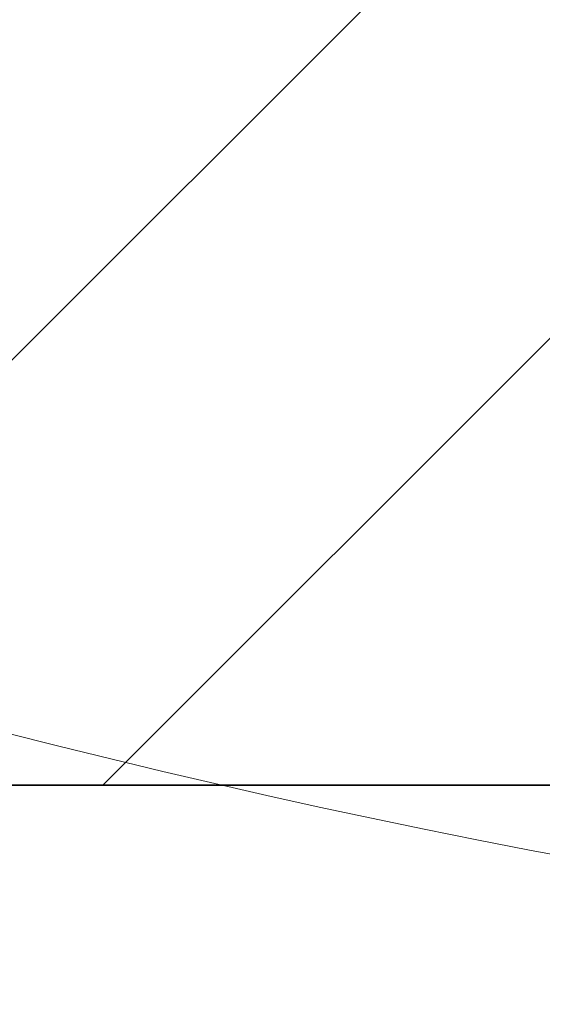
# Model space of a CAD drawing. Header units: millimetres. Extents: x -226731 to 126254, y -16359 to 60195.
# Tile 146 of 256: x -155486 to -155395, y 10462 to 10633. Entities that reach past the tile are written whole.
import ezdxf

# ---------------------------------------------------------------- set-up
doc = ezdxf.new("R2010")
doc.units = ezdxf.units.MM
doc.header["$LTSCALE"] = 0.1
doc.header["$MEASUREMENT"] = 0
for name, color, linetype, lineweight in [('0_CCE_ FF_SIDE WALL SPRINKLER', 6, 'Continuous', 0), ('HATCH-WALL', 8, 'Continuous', 5), ('SPRINKLER COVERAGE AREA', 1, 'Continuous', 9), ('WALL', 2, 'Continuous', 30)]:
    doc.layers.add(name, color=color, linetype=linetype, lineweight=lineweight)
doc.layers.add('AREA LINE', color=3, linetype='Continuous', plot=False)
doc.layers.add('FIRE FIGHTING SERVICES', color=5, linetype='Continuous')

# ---------------------------------------------------------------- blocks, each defined once
blk = doc.blocks.new('A$C2AD535C3')
at = {"layer": 'SPRINKLER COVERAGE AREA', "color": 1}
blk.add_circle((0, 0), 2500, dxfattribs=at)
blk = doc.blocks.new('G$C3584CA52')
at = {"layer": '0_CCE_ FF_SIDE WALL SPRINKLER', "color": 240, "xscale": -0.6, "yscale": 0.6, "zscale": 0.6}
blk.add_blockref('A$C2AD535C3', (7904.64, -9259), dxfattribs=at)

msp = doc.modelspace()

# ---------------------------------------------------------------- hatches: boundary and pattern name
at = {"layer": 'HATCH-WALL'}
h = msp.add_hatch(dxfattribs=at)
h.set_pattern_fill('ANSI31', color=8, scale=20)
h.set_pattern_definition([(45, (-171738.69, 20724.63), (-44.90128, 44.90128), [])])
h.paths.add_polyline_path([(-154208.69, 11199.63), (-155388.73, 11199.63), (-155388.73, 10499.63), (-155488.73, 10499.63), (-155488.73, 11299.63), (-154208.69, 11299.63)])

# ---------------------------------------------------------------- linework, layer by layer
at = {"layer": 'AREA LINE', "color": 8}
msp.add_lwpolyline([(-164851.16, 10499.63), (-155388.73, 10499.63), (-155388.73, 11199.63), (-154208.69, 11199.63), (-154208.69, 10499.63), (-152367.94, 10499.63)], dxfattribs=at)
at = {"layer": 'WALL', "color": 8}
msp.add_lwpolyline([(-154208.69, 11199.63), (-155388.73, 11199.63), (-155388.73, 10499.63), (-155488.73, 10499.63), (-155488.73, 11299.63), (-154208.69, 11299.63)], close=True, dxfattribs=at)

# ---------------------------------------------------------------- block references
at = {"layer": 'FIRE FIGHTING SERVICES'}
msp.add_blockref('G$C3584CA52', (-163018.33, 21220.5), dxfattribs=at)

doc.saveas('drawing.dxf')
